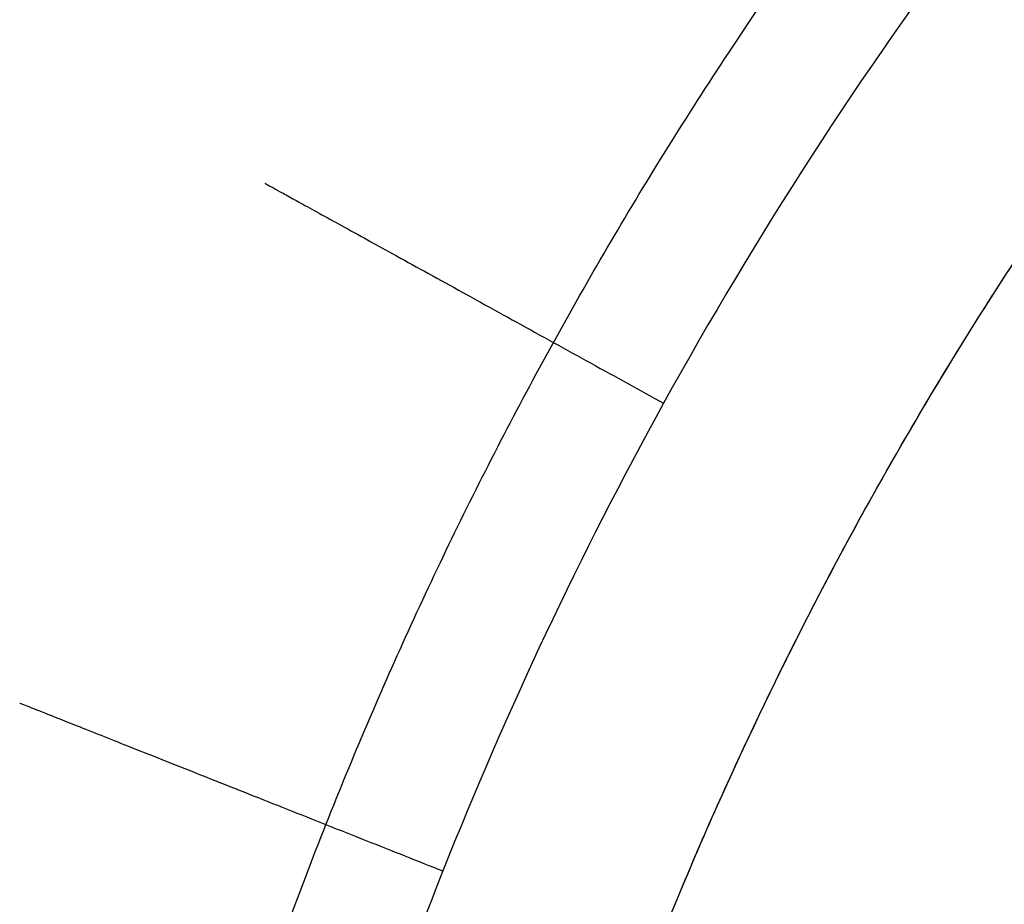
# Model space of a CAD drawing. Header units: millimetres. Extents: x 2306 to 2536, y -67 to 164.
# Tile 142 of 256: x 2402.26 to 2406.58, y 55.02 to 58.9. Entities that reach past the tile are written whole.
import ezdxf

# ---------------------------------------------------------------- set-up
doc = ezdxf.new("R2010")
doc.units = ezdxf.units.MM
doc.header["$MEASUREMENT"] = 0
doc.layers.add('12-17$4', color=18, linetype='Continuous', true_color=0x000000)

msp = doc.modelspace()

# ---------------------------------------------------------------- linework, layer by layer
at = {"layer": '12-17$4'}
for points, weights, degree, knots in [([(2402.2963, 48.5251, 139.0361), (2402.2963, 49.6457, 139.0361), (2402.5035, 51.955, 139.0361), (2403.4945, 55.4229, 139.0361), (2405.2188, 58.7599, 139.0361), (2407.6362, 61.738, 139.0361), (2410.6142, 64.1553, 139.0361), (2413.9513, 65.8797, 139.0361), (2417.4192, 66.8707, 139.0361), (2419.7284, 67.0778, 139.0361), (2420.849, 67.0778, 139.0361), (2421.9696, 67.0778, 139.0361), (2424.2789, 66.8707, 139.0361), (2427.7468, 65.8797, 139.0361), (2431.0838, 64.1553, 139.0361), (2434.0619, 61.738, 139.0361), (2436.4792, 58.7599, 139.0361), (2438.2036, 55.4229, 139.0361), (2439.1946, 51.955, 139.0361), (2439.4017, 49.6457, 139.0361), (2439.4017, 48.5251, 139.0361)], [1, 0.975592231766, 0.932878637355, 0.887114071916, 0.859655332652, 0.850502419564, 0.859655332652, 0.887114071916, 0.932878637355, 0.975592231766, 1, 0.975592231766, 0.932878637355, 0.887114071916, 0.859655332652, 0.850502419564, 0.859655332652, 0.887114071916, 0.932878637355, 0.975592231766, 1], 3, [0, 0, 0, 0, 6.821609, 13.643218, 20.464827, 27.286435, 34.108044, 40.929653, 47.751262, 54.572871, 54.572871, 54.572871, 61.39448, 68.216089, 75.037698, 81.859306, 88.680915, 95.502524, 102.324133, 109.145742, 109.145742, 109.145742, 109.145742]), ([(2403.849, 48.5251, 140.2432), (2403.849, 65.5251, 140.2432), (2420.849, 65.5251, 140.2432), (2437.849, 65.5251, 140.2432), (2437.849, 48.5251, 140.2432)], [1, 0.707106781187, 1, 0.707106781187, 1], 2, [0, 0, 0, 54.572871, 54.572871, 109.145742, 109.145742, 109.145742]), ([(2403.849, 48.5251, 139.0432), (2403.849, 49.5519, 139.0432), (2404.0388, 51.6679, 139.0432), (2404.9469, 54.8456, 139.0432), (2406.5269, 57.9034, 139.0432), (2408.742, 60.6322, 139.0432), (2411.4708, 62.8472, 139.0432), (2414.5285, 64.4272, 139.0432), (2417.7062, 65.3353, 139.0432), (2419.8222, 65.5251, 139.0432), (2420.849, 65.5251, 139.0432), (2421.8758, 65.5251, 139.0432), (2423.9918, 65.3353, 139.0432), (2427.1695, 64.4272, 139.0432), (2430.2273, 62.8472, 139.0432), (2432.9561, 60.6322, 139.0432), (2435.1711, 57.9034, 139.0432), (2436.7511, 54.8456, 139.0432), (2437.6592, 51.6679, 139.0432), (2437.849, 49.5519, 139.0432), (2437.849, 48.5251, 139.0432)], [1, 0.975592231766, 0.932878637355, 0.887114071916, 0.859655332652, 0.850502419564, 0.859655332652, 0.887114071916, 0.932878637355, 0.975592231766, 1, 0.975592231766, 0.932878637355, 0.887114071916, 0.859655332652, 0.850502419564, 0.859655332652, 0.887114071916, 0.932878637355, 0.975592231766, 1], 3, [0, 0, 0, 0, 6.821609, 13.643218, 20.464827, 27.286435, 34.108044, 40.929653, 47.751262, 54.572871, 54.572871, 54.572871, 61.39448, 68.216089, 75.037698, 81.859306, 88.680915, 95.502524, 102.324133, 109.145742, 109.145742, 109.145742, 109.145742])]:
    msp.add_rational_spline(points, weights, degree=degree, knots=knots, dxfattribs=at)
for points in [[(2438.849, 48.5251, 170.2432), (2438.8494, 47.0157, 170.2432), (2438.5622, 44.7489, 170.2432), (2437.6238, 41.8671, 170.2432), (2436.615, 39.7293, 170.2432), (2435.283, 37.6713, 170.2432), (2433.619, 35.7552, 170.2432), (2431.7028, 34.0912, 170.2432), (2429.6448, 32.7591, 170.2432), (2427.5071, 31.7503, 170.2432), (2424.6252, 30.8119, 170.2432), (2422.3584, 30.5247, 170.2432), (2420.849, 30.5251, 170.2432), (2419.3396, 30.5248, 170.2432), (2417.0728, 30.8119, 170.2432), (2414.191, 31.7503, 170.2432), (2412.0532, 32.7591, 170.2432), (2409.9952, 34.0912, 170.2432), (2408.0791, 35.7552, 170.2432), (2406.4151, 37.6713, 170.2432), (2405.0831, 39.7293, 170.2432), (2404.0742, 41.8671, 170.2432), (2403.1358, 44.7489, 170.2432), (2402.8486, 47.0157, 170.2432), (2402.849, 48.5251, 170.2432), (2402.8487, 50.0345, 170.2432), (2403.1358, 52.3013, 170.2432), (2404.0742, 55.1832, 170.2432), (2405.083, 57.3209, 170.2432), (2406.4151, 59.3789, 170.2432), (2408.0791, 61.2951, 170.2432), (2409.9952, 62.9591, 170.2432), (2412.0532, 64.2911, 170.2432), (2414.191, 65.3, 170.2432), (2417.0728, 66.2383, 170.2432), (2419.3396, 66.5255, 170.2432), (2420.849, 66.5251, 170.2432), (2422.3584, 66.5255, 170.2432), (2424.6252, 66.2383, 170.2432), (2427.5071, 65.2999, 170.2432), (2429.6448, 64.2911, 170.2432), (2431.7028, 62.9591, 170.2432), (2433.619, 61.2951, 170.2432), (2435.283, 59.3789, 170.2432), (2436.615, 57.3209, 170.2432), (2437.6239, 55.1832, 170.2432), (2438.5622, 52.3013, 170.2432), (2438.8494, 50.0345, 170.2432), (2438.849, 48.5251, 170.2432)], [(2438.849, 48.5251, 140.2432), (2438.8494, 47.0157, 140.2432), (2438.5622, 44.7489, 140.2432), (2437.6238, 41.8671, 140.2432), (2436.615, 39.7293, 140.2432), (2435.283, 37.6713, 140.2432), (2433.619, 35.7552, 140.2432), (2431.7028, 34.0912, 140.2432), (2429.6448, 32.7591, 140.2432), (2427.5071, 31.7503, 140.2432), (2424.6252, 30.8119, 140.2432), (2422.3584, 30.5247, 140.2432), (2420.849, 30.5251, 140.2432), (2419.3396, 30.5248, 140.2432), (2417.0728, 30.8119, 140.2432), (2414.191, 31.7503, 140.2432), (2412.0532, 32.7591, 140.2432), (2409.9952, 34.0912, 140.2432), (2408.0791, 35.7552, 140.2432), (2406.4151, 37.6713, 140.2432), (2405.0831, 39.7293, 140.2432), (2404.0742, 41.8671, 140.2432), (2403.1358, 44.7489, 140.2432), (2402.8486, 47.0157, 140.2432), (2402.849, 48.5251, 140.2432), (2402.8487, 50.0345, 140.2432), (2403.1358, 52.3013, 140.2432), (2404.0742, 55.1832, 140.2432), (2405.083, 57.3209, 140.2432), (2406.4151, 59.3789, 140.2432), (2408.0791, 61.2951, 140.2432), (2409.9952, 62.9591, 140.2432), (2412.0532, 64.2911, 140.2432), (2414.191, 65.3, 140.2432), (2417.0728, 66.2383, 140.2432), (2419.3396, 66.5255, 140.2432), (2420.849, 66.5251, 140.2432), (2422.3584, 66.5255, 140.2432), (2424.6252, 66.2383, 140.2432), (2427.5071, 65.2999, 140.2432), (2429.6448, 64.2911, 140.2432), (2431.7028, 62.9591, 140.2432), (2433.619, 61.2951, 140.2432), (2435.283, 59.3789, 140.2432), (2436.615, 57.3209, 140.2432), (2437.6239, 55.1832, 140.2432), (2438.5622, 52.3013, 140.2432), (2438.8494, 50.0345, 140.2432), (2438.849, 48.5251, 140.2432)]]:
    msp.add_open_spline(points, degree=3, knots=[0, 0, 0, 0, 4.528042, 6.80104, 9.074038, 11.605595, 14.137152, 16.668708, 19.200265, 21.473263, 23.746262, 28.274303, 28.274303, 28.274303, 32.802345, 35.075343, 37.348341, 39.879898, 42.411455, 44.943012, 47.474568, 49.747567, 52.020565, 56.548606, 56.548606, 56.548606, 61.076648, 63.349646, 65.622645, 68.154201, 70.685758, 73.217315, 75.748872, 78.02187, 80.294868, 84.82291, 84.82291, 84.82291, 89.350951, 91.62395, 93.896948, 96.428505, 98.960061, 101.491618, 104.023175, 106.296173, 108.569171, 113.097213, 113.097213, 113.097213, 113.097213], dxfattribs=at)
at = {"layer": '12-17$4', "extrusion": (0.483032, 0.875603, 4.19392e-11)}
msp.add_rational_spline([(2403.3369, 58.1858, 168.2432), (2403.3369, 58.1858, 170.2432), (2405.0882, 57.2197, 170.2432)], [1, 0.707106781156, 1], degree=2, dxfattribs=at)
at = {"layer": '12-17$4', "extrusion": (-0.483032, -0.875603, 4.1446e-11)}
msp.add_rational_spline([(2403.3369, 58.1858, 142.2432), (2403.3369, 58.1858, 140.2432), (2405.0882, 57.2197, 140.2432)], [1, 0.707106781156, 1], degree=2, dxfattribs=at)
at = {"layer": '12-17$4', "extrusion": (-0.36891, -0.929465, 1.55358e-10)}
msp.add_rational_spline([(2402.2597, 55.9033, 168.2432), (2402.2597, 55.9033, 170.2432), (2404.1187, 55.1655, 170.2432)], [1, 0.70710678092, 1], degree=2, dxfattribs=at)
at = {"layer": '12-17$4', "extrusion": (0.36891, 0.929465, 1.55939e-10)}
msp.add_rational_spline([(2402.2597, 55.9033, 142.2432), (2402.2597, 55.9033, 140.2432), (2404.1187, 55.1655, 140.2432)], [1, 0.70710678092, 1], degree=2, dxfattribs=at)

doc.saveas('drawing.dxf')
